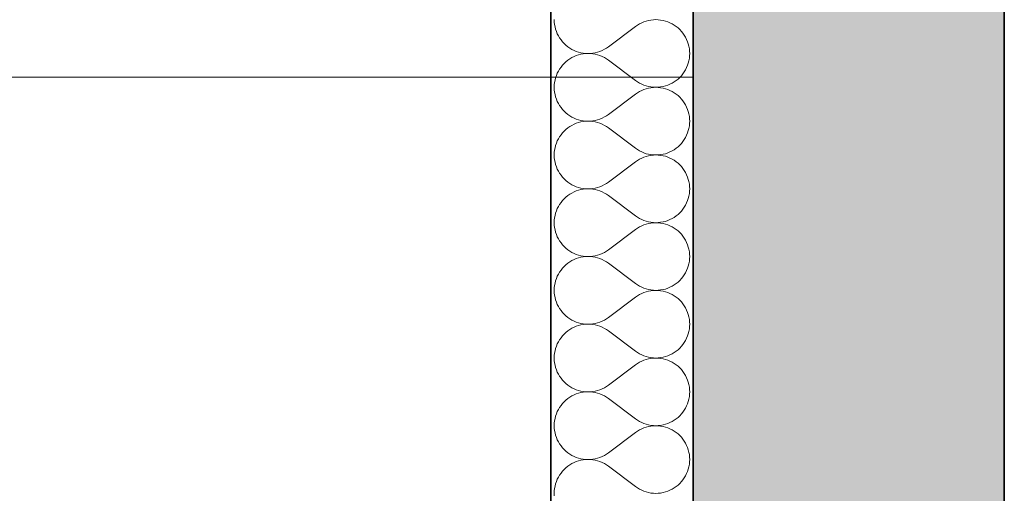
# Model space of a CAD drawing. Header units: millimetres. Extents: x 82175 to 237000, y 24756 to 471700.
# Tile 171 of 256: x 92022 to 93130, y 385682 to 386216. Entities that reach past the tile are written whole.
import ezdxf

# ---------------------------------------------------------------- set-up
doc = ezdxf.new("R2010")
doc.units = ezdxf.units.MM
for name, color, linetype in [('- A - ocieplenie', 8, 'Continuous'), ('Konstrukcja - Siatka mod', 8, 'Continuous'), ('Konstrukcja - Stropy', 8, 'Continuous'), ('Konstrukcja - Ściany zewnętrzne', 8, 'Continuous')]:
    doc.layers.add(name, color=color, linetype=linetype)

# ---------------------------------------------------------------- blocks, each defined once
blk = doc.blocks.new('*X29')
at = {"layer": '- A - ocieplenie', "linetype": 'Continuous', "lineweight": 13, "ltscale": 100}
for p, q in [((19781.3, 395747.4), (19781.4, 395744.7)), ((19781.4, 395744.7), (19781.7, 395741.9)), ((19781.7, 395741.9), (19782.2, 395739.3)), ((19782.2, 395739.3), (19782.8, 395736.6)), ((19872.7, 395739.8), (19842.2, 395716.9)), ((19874.9, 395741.3), (19872.7, 395739.8)), ((19877.3, 395742.7), (19874.9, 395741.3)), ((19879.7, 395743.9), (19877.3, 395742.7)), ((19882.2, 395745), (19879.7, 395743.9)), ((19884.8, 395745.8), (19882.2, 395745)), ((19887.4, 395746.5), (19884.8, 395745.8)), ((19890.1, 395747), (19887.4, 395746.5)), ((19892.8, 395747.3), (19890.1, 395747)), ((19895.5, 395747.4), (19892.8, 395747.3)), ((19898.3, 395747.3), (19895.5, 395747.4)), ((19901, 395747), (19898.3, 395747.3)), ((19903.7, 395746.5), (19901, 395747)), ((19906.3, 395745.8), (19903.7, 395746.5)), ((19908.9, 395745), (19906.3, 395745.8)), ((19911.4, 395743.9), (19908.9, 395745)), ((19913.8, 395742.7), (19911.4, 395743.9)), ((19916.2, 395741.3), (19913.8, 395742.7)), ((19918.4, 395739.8), (19916.2, 395741.3)), ((19920.5, 395738.1), (19918.4, 395739.8)), ((19922.5, 395736.2), (19920.5, 395738.1)), ((19782.8, 395736.6), (19783.7, 395734.1)), ((19783.7, 395734.1), (19784.7, 395731.5)), ((19784.7, 395731.5), (19786, 395729.1)), ((19786, 395729.1), (19787.3, 395726.8)), ((19787.3, 395726.8), (19788.9, 395724.5)), ((19924.4, 395734.2), (19922.5, 395736.2)), ((19926.1, 395732.1), (19924.4, 395734.2)), ((19927.6, 395729.9), (19926.1, 395732.1)), ((19929, 395727.5), (19927.6, 395729.9)), ((19930.2, 395725.1), (19929, 395727.5)), ((19788.9, 395724.5), (19790.6, 395722.4)), ((19790.6, 395722.4), (19792.5, 395720.4)), ((19792.5, 395720.4), (19794.4, 395718.6)), ((19794.4, 395718.6), (19796.6, 395716.9)), ((19796.6, 395716.9), (19798.8, 395715.3)), ((19798.8, 395715.3), (19801.1, 395713.9)), ((19837.7, 395714), (19840, 395715.3)), ((19840, 395715.3), (19842.2, 395716.9)), ((19931.3, 395722.6), (19930.2, 395725.1)), ((19932.1, 395720), (19931.3, 395722.6)), ((19932.8, 395717.4), (19932.1, 395720)), ((19933.3, 395714.7), (19932.8, 395717.4)), ((19801.1, 395704.6), (19798.8, 395703.2)), ((19801.1, 395713.9), (19803.6, 395712.7)), ((19803.6, 395705.8), (19801.1, 395704.6)), ((19803.6, 395712.7), (19806.1, 395711.7)), ((19806.1, 395706.9), (19803.6, 395705.8)), ((19806.1, 395711.7), (19808.7, 395710.8)), ((19808.7, 395707.7), (19806.1, 395706.9)), ((19808.7, 395710.8), (19811.3, 395710.1)), ((19811.3, 395708.4), (19808.7, 395707.7)), ((19811.3, 395710.1), (19814, 395709.7)), ((19814, 395708.9), (19811.3, 395708.4)), ((19814, 395709.7), (19816.7, 395709.4)), ((19816.7, 395709.2), (19814, 395708.9)), ((19816.7, 395709.4), (19819.4, 395709.3)), ((19819.4, 395709.3), (19816.7, 395709.2)), ((19819.4, 395709.3), (19822.1, 395709.4)), ((19822.1, 395709.2), (19819.4, 395709.3)), ((19822.1, 395709.4), (19824.8, 395709.7)), ((19824.8, 395708.9), (19822.1, 395709.2)), ((19824.8, 395709.7), (19827.5, 395710.2)), ((19827.5, 395708.4), (19824.8, 395708.9)), ((19827.5, 395710.2), (19830.1, 395710.8)), ((19830.1, 395707.7), (19827.5, 395708.4)), ((19830.1, 395710.8), (19832.7, 395711.7)), ((19832.7, 395706.9), (19830.1, 395707.7)), ((19832.7, 395711.7), (19835.2, 395712.7)), ((19835.2, 395705.8), (19832.7, 395706.9)), ((19835.2, 395712.7), (19837.7, 395714)), ((19837.7, 395704.6), (19835.2, 395705.8)), ((19840, 395703.2), (19837.7, 395704.6)), ((19933.6, 395712), (19933.3, 395714.7)), ((19933.3, 395703.9), (19933.6, 395706.6)), ((19933.7, 395709.3), (19933.6, 395712)), ((19933.6, 395706.6), (19933.7, 395709.3)), ((19788.9, 395694), (19787.3, 395691.8)), ((19790.6, 395696.1), (19788.9, 395694)), ((19792.5, 395698.1), (19790.6, 395696.1)), ((19794.4, 395700), (19792.5, 395698.1)), ((19796.6, 395701.7), (19794.4, 395700)), ((19798.8, 395703.2), (19796.6, 395701.7)), ((19842.2, 395701.7), (19840, 395703.2)), ((19872.7, 395678.8), (19842.2, 395701.7)), ((19929, 395691), (19930.2, 395693.4)), ((19930.2, 395693.4), (19931.3, 395696)), ((19931.3, 395696), (19932.1, 395698.5)), ((19932.1, 395698.5), (19932.8, 395701.2)), ((19932.8, 395701.2), (19933.3, 395703.9)), ((19782.8, 395681.9), (19782.2, 395679.3)), ((19783.7, 395684.5), (19782.8, 395681.9)), ((19784.7, 395687), (19783.7, 395684.5)), ((19786, 395689.4), (19784.7, 395687)), ((19787.3, 395691.8), (19786, 395689.4)), ((19920.5, 395680.5), (19922.5, 395682.3)), ((19922.5, 395682.3), (19924.4, 395684.3)), ((19924.4, 395684.3), (19926.1, 395686.4)), ((19926.1, 395686.4), (19927.6, 395688.7)), ((19927.6, 395688.7), (19929, 395691)), ((19781.4, 395673.9), (19781.3, 395671.2)), ((19781.3, 395671.2), (19781.4, 395668.5)), ((19781.7, 395676.6), (19781.4, 395673.9)), ((19782.2, 395679.3), (19781.7, 395676.6)), ((19872.7, 395678.8), (19874.9, 395677.2)), ((19874.9, 395677.2), (19877.3, 395675.9)), ((19877.3, 395675.9), (19879.7, 395674.6)), ((19879.7, 395674.6), (19882.2, 395673.6)), ((19882.2, 395673.6), (19884.8, 395672.7)), ((19884.8, 395672.7), (19887.4, 395672.1)), ((19887.4, 395672.1), (19890.1, 395671.6)), ((19890.1, 395670.8), (19887.4, 395670.3)), ((19890.1, 395671.6), (19892.8, 395671.3)), ((19892.8, 395671.1), (19890.1, 395670.8)), ((19892.8, 395671.3), (19895.5, 395671.2)), ((19895.5, 395671.2), (19892.8, 395671.1)), ((19895.5, 395671.2), (19898.3, 395671.3)), ((19898.3, 395671.1), (19895.5, 395671.2)), ((19898.3, 395671.3), (19901, 395671.6)), ((19901, 395670.8), (19898.3, 395671.1)), ((19901, 395671.6), (19903.7, 395672)), ((19903.7, 395670.3), (19901, 395670.8)), ((19903.7, 395672), (19906.3, 395672.7)), ((19906.3, 395672.7), (19908.9, 395673.6)), ((19908.9, 395673.6), (19911.4, 395674.6)), ((19911.4, 395674.6), (19913.8, 395675.8)), ((19913.8, 395675.8), (19916.2, 395677.2)), ((19916.2, 395677.2), (19918.4, 395678.8)), ((19918.4, 395678.8), (19920.5, 395680.5)), ((19781.4, 395668.5), (19781.7, 395665.8)), ((19781.7, 395665.8), (19782.2, 395663.1)), ((19782.2, 395663.1), (19782.8, 395660.4)), ((19782.8, 395660.4), (19783.7, 395657.9)), ((19872.7, 395663.6), (19842.2, 395640.7)), ((19874.9, 395665.1), (19872.7, 395663.6)), ((19877.3, 395666.5), (19874.9, 395665.1)), ((19879.7, 395667.7), (19877.3, 395666.5)), ((19882.2, 395668.8), (19879.7, 395667.7)), ((19884.8, 395669.6), (19882.2, 395668.8)), ((19887.4, 395670.3), (19884.8, 395669.6)), ((19906.3, 395669.6), (19903.7, 395670.3)), ((19908.9, 395668.8), (19906.3, 395669.6)), ((19911.4, 395667.7), (19908.9, 395668.8)), ((19913.8, 395666.5), (19911.4, 395667.7)), ((19916.2, 395665.1), (19913.8, 395666.5)), ((19918.4, 395663.6), (19916.2, 395665.1)), ((19920.5, 395661.9), (19918.4, 395663.6)), ((19922.5, 395660), (19920.5, 395661.9)), ((19924.4, 395658), (19922.5, 395660)), ((19783.7, 395657.9), (19784.7, 395655.4)), ((19784.7, 395655.4), (19786, 395652.9)), ((19786, 395652.9), (19787.3, 395650.6)), ((19787.3, 395650.6), (19788.9, 395648.3)), ((19926.1, 395655.9), (19924.4, 395658)), ((19927.6, 395653.7), (19926.1, 395655.9)), ((19929, 395651.4), (19927.6, 395653.7)), ((19930.2, 395648.9), (19929, 395651.4)), ((19931.3, 395646.4), (19930.2, 395648.9)), ((19788.9, 395648.3), (19790.6, 395646.2)), ((19790.6, 395646.2), (19792.5, 395644.2)), ((19792.5, 395644.2), (19794.4, 395642.4)), ((19794.4, 395642.4), (19796.6, 395640.7)), ((19796.6, 395640.7), (19798.8, 395639.1)), ((19798.8, 395639.1), (19801.1, 395637.7)), ((19801.1, 395637.7), (19803.6, 395636.5)), ((19835.2, 395636.5), (19837.7, 395637.8)), ((19837.7, 395637.8), (19840, 395639.2)), ((19840, 395639.2), (19842.2, 395640.7)), ((19932.1, 395643.8), (19931.3, 395646.4)), ((19932.8, 395641.2), (19932.1, 395643.8)), ((19933.3, 395638.5), (19932.8, 395641.2)), ((19933.6, 395635.8), (19933.3, 395638.5)), ((19798.8, 395627), (19796.6, 395625.5)), ((19801.1, 395628.4), (19798.8, 395627)), ((19803.6, 395629.7), (19801.1, 395628.4)), ((19803.6, 395636.5), (19806.1, 395635.5)), ((19806.1, 395630.7), (19803.6, 395629.7)), ((19806.1, 395635.5), (19808.7, 395634.6)), ((19808.7, 395631.5), (19806.1, 395630.7)), ((19808.7, 395634.6), (19811.3, 395634)), ((19811.3, 395632.2), (19808.7, 395631.5)), ((19811.3, 395634), (19814, 395633.5)), ((19814, 395632.7), (19811.3, 395632.2)), ((19814, 395633.5), (19816.7, 395633.2)), ((19816.7, 395633), (19814, 395632.7)), ((19816.7, 395633.2), (19819.4, 395633.1)), ((19819.4, 395633.1), (19816.7, 395633)), ((19819.4, 395633.1), (19822.1, 395633.2)), ((19822.1, 395633), (19819.4, 395633.1)), ((19822.1, 395633.2), (19824.8, 395633.5)), ((19824.8, 395632.7), (19822.1, 395633)), ((19824.8, 395633.5), (19827.5, 395634)), ((19827.5, 395632.2), (19824.8, 395632.7)), ((19827.5, 395634), (19830.1, 395634.6)), ((19830.1, 395631.5), (19827.5, 395632.2)), ((19830.1, 395634.6), (19832.7, 395635.5)), ((19832.7, 395630.7), (19830.1, 395631.5)), ((19832.7, 395635.5), (19835.2, 395636.5)), ((19835.2, 395629.6), (19832.7, 395630.7)), ((19837.7, 395628.4), (19835.2, 395629.6)), ((19840, 395627), (19837.7, 395628.4)), ((19842.2, 395625.5), (19840, 395627)), ((19932.8, 395625), (19933.3, 395627.7)), ((19933.3, 395627.7), (19933.6, 395630.4)), ((19933.7, 395633.1), (19933.6, 395635.8)), ((19933.6, 395630.4), (19933.7, 395633.1)), ((19787.3, 395615.6), (19786, 395613.3)), ((19788.9, 395617.8), (19787.3, 395615.6)), ((19790.6, 395619.9), (19788.9, 395617.8)), ((19792.5, 395621.9), (19790.6, 395619.9)), ((19794.4, 395623.8), (19792.5, 395621.9)), ((19796.6, 395625.5), (19794.4, 395623.8)), ((19872.7, 395602.6), (19842.2, 395625.5)), ((19929, 395614.8), (19930.2, 395617.3)), ((19930.2, 395617.3), (19931.3, 395619.8)), ((19931.3, 395619.8), (19932.1, 395622.4)), ((19932.1, 395622.4), (19932.8, 395625)), ((19782.8, 395605.7), (19782.2, 395603.1)), ((19783.7, 395608.3), (19782.8, 395605.7)), ((19784.7, 395610.8), (19783.7, 395608.3)), ((19786, 395613.3), (19784.7, 395610.8)), ((19918.4, 395602.6), (19920.5, 395604.3)), ((19920.5, 395604.3), (19922.5, 395606.1)), ((19922.5, 395606.1), (19924.4, 395608.1)), ((19924.4, 395608.1), (19926.1, 395610.2)), ((19926.1, 395610.2), (19927.6, 395612.5)), ((19927.6, 395612.5), (19929, 395614.8)), ((19781.4, 395597.7), (19781.3, 395595)), ((19781.3, 395595), (19781.4, 395592.3)), ((19781.7, 395600.4), (19781.4, 395597.7)), ((19782.2, 395603.1), (19781.7, 395600.4)), ((19872.7, 395602.6), (19874.9, 395601.1)), ((19874.9, 395601.1), (19877.3, 395599.7)), ((19877.3, 395599.7), (19879.7, 395598.4)), ((19879.7, 395598.4), (19882.2, 395597.4)), ((19882.2, 395597.4), (19884.8, 395596.5)), ((19884.8, 395593.4), (19882.2, 395592.6)), ((19884.8, 395596.5), (19887.4, 395595.9)), ((19887.4, 395594.1), (19884.8, 395593.4)), ((19887.4, 395595.9), (19890.1, 395595.4)), ((19890.1, 395594.6), (19887.4, 395594.1)), ((19890.1, 395595.4), (19892.8, 395595.1)), ((19892.8, 395594.9), (19890.1, 395594.6)), ((19892.8, 395595.1), (19895.5, 395595)), ((19895.5, 395595), (19892.8, 395594.9)), ((19895.5, 395595), (19898.3, 395595.1)), ((19898.3, 395594.9), (19895.5, 395595)), ((19898.3, 395595.1), (19901, 395595.4)), ((19901, 395594.6), (19898.3, 395594.9)), ((19901, 395595.4), (19903.7, 395595.9)), ((19903.7, 395594.1), (19901, 395594.6)), ((19903.7, 395595.9), (19906.3, 395596.5)), ((19906.3, 395593.5), (19903.7, 395594.1)), ((19906.3, 395596.5), (19908.9, 395597.4)), ((19908.9, 395592.6), (19906.3, 395593.5)), ((19908.9, 395597.4), (19911.4, 395598.4)), ((19911.4, 395598.4), (19913.8, 395599.6)), ((19913.8, 395599.6), (19916.2, 395601)), ((19916.2, 395601), (19918.4, 395602.6)), ((19781.4, 395592.3), (19781.7, 395589.6)), ((19781.7, 395589.6), (19782.2, 395586.9)), ((19782.2, 395586.9), (19782.8, 395584.3)), ((19782.8, 395584.3), (19783.7, 395581.7)), ((19872.7, 395587.4), (19842.2, 395564.5)), ((19874.9, 395588.9), (19872.7, 395587.4)), ((19877.3, 395590.3), (19874.9, 395588.9)), ((19879.7, 395591.5), (19877.3, 395590.3)), ((19882.2, 395592.6), (19879.7, 395591.5)), ((19911.4, 395591.6), (19908.9, 395592.6)), ((19913.8, 395590.3), (19911.4, 395591.6)), ((19916.2, 395589), (19913.8, 395590.3)), ((19918.4, 395587.4), (19916.2, 395589)), ((19920.5, 395585.7), (19918.4, 395587.4)), ((19922.5, 395583.8), (19920.5, 395585.7)), ((19924.4, 395581.9), (19922.5, 395583.8)), ((19783.7, 395581.7), (19784.7, 395579.2)), ((19784.7, 395579.2), (19786, 395576.7)), ((19786, 395576.7), (19787.3, 395574.4)), ((19787.3, 395574.4), (19788.9, 395572.2)), ((19788.9, 395572.2), (19790.6, 395570)), ((19926.1, 395579.7), (19924.4, 395581.9)), ((19927.6, 395577.5), (19926.1, 395579.7)), ((19929, 395575.2), (19927.6, 395577.5)), ((19930.2, 395572.7), (19929, 395575.2)), ((19931.3, 395570.2), (19930.2, 395572.7)), ((19790.6, 395570), (19792.5, 395568)), ((19792.5, 395568), (19794.4, 395566.2)), ((19794.4, 395566.2), (19796.6, 395564.5)), ((19796.6, 395564.5), (19798.8, 395562.9)), ((19798.8, 395562.9), (19801.1, 395561.5)), ((19801.1, 395561.5), (19803.6, 395560.3)), ((19803.6, 395560.3), (19806.1, 395559.3)), ((19832.7, 395559.3), (19835.2, 395560.4)), ((19835.2, 395560.4), (19837.7, 395561.6)), ((19837.7, 395561.6), (19840, 395563)), ((19840, 395563), (19842.2, 395564.5)), ((19932.1, 395567.6), (19931.3, 395570.2)), ((19932.8, 395565), (19932.1, 395567.6)), ((19933.3, 395562.3), (19932.8, 395565)), ((19933.6, 395559.6), (19933.3, 395562.3)), ((19796.6, 395549.3), (19794.4, 395547.6)), ((19798.8, 395550.9), (19796.6, 395549.3)), ((19801.1, 395552.2), (19798.8, 395550.9)), ((19803.6, 395553.5), (19801.1, 395552.2)), ((19806.1, 395554.5), (19803.6, 395553.5)), ((19806.1, 395559.3), (19808.7, 395558.4)), ((19808.7, 395555.4), (19806.1, 395554.5)), ((19808.7, 395558.4), (19811.3, 395557.8)), ((19811.3, 395556), (19808.7, 395555.4)), ((19811.3, 395557.8), (19814, 395557.3)), ((19814, 395556.5), (19811.3, 395556)), ((19814, 395557.3), (19816.7, 395557)), ((19816.7, 395556.8), (19814, 395556.5)), ((19816.7, 395557), (19819.4, 395556.9)), ((19819.4, 395556.9), (19816.7, 395556.8)), ((19819.4, 395556.9), (19822.1, 395557)), ((19822.1, 395556.8), (19819.4, 395556.9)), ((19822.1, 395557), (19824.8, 395557.3)), ((19824.8, 395556.5), (19822.1, 395556.8)), ((19824.8, 395557.3), (19827.5, 395557.8)), ((19827.5, 395556), (19824.8, 395556.5)), ((19827.5, 395557.8), (19830.1, 395558.4)), ((19830.1, 395555.3), (19827.5, 395556)), ((19830.1, 395558.4), (19832.7, 395559.3)), ((19832.7, 395554.5), (19830.1, 395555.3)), ((19835.2, 395553.4), (19832.7, 395554.5)), ((19837.7, 395552.2), (19835.2, 395553.4)), ((19840, 395550.8), (19837.7, 395552.2)), ((19842.2, 395549.3), (19840, 395550.8)), ((19872.7, 395526.4), (19842.2, 395549.3)), ((19932.8, 395548.8), (19933.3, 395551.5)), ((19933.3, 395551.5), (19933.6, 395554.2)), ((19933.7, 395556.9), (19933.6, 395559.6)), ((19933.6, 395554.2), (19933.7, 395556.9)), ((19787.3, 395539.4), (19786, 395537.1)), ((19788.9, 395541.6), (19787.3, 395539.4)), ((19790.6, 395543.8), (19788.9, 395541.6)), ((19792.5, 395545.7), (19790.6, 395543.8)), ((19794.4, 395547.6), (19792.5, 395545.7)), ((19927.6, 395536.3), (19929, 395538.6)), ((19929, 395538.6), (19930.2, 395541.1)), ((19930.2, 395541.1), (19931.3, 395543.6)), ((19931.3, 395543.6), (19932.1, 395546.2)), ((19932.1, 395546.2), (19932.8, 395548.8)), ((19782.2, 395526.9), (19781.7, 395524.2)), ((19782.8, 395529.5), (19782.2, 395526.9)), ((19783.7, 395532.1), (19782.8, 395529.5)), ((19784.7, 395534.6), (19783.7, 395532.1)), ((19786, 395537.1), (19784.7, 395534.6)), ((19918.4, 395526.4), (19920.5, 395528.1)), ((19920.5, 395528.1), (19922.5, 395530)), ((19922.5, 395530), (19924.4, 395531.9)), ((19924.4, 395531.9), (19926.1, 395534.1)), ((19926.1, 395534.1), (19927.6, 395536.3)), ((19781.4, 395521.5), (19781.3, 395518.8)), ((19781.3, 395518.8), (19781.4, 395516.1)), ((19781.7, 395524.2), (19781.4, 395521.5)), ((19781.4, 395516.1), (19781.7, 395513.4)), ((19872.7, 395526.4), (19874.9, 395524.9)), ((19874.9, 395524.9), (19877.3, 395523.5)), ((19877.3, 395523.5), (19879.7, 395522.3)), ((19879.7, 395522.3), (19882.2, 395521.2)), ((19882.2, 395516.4), (19879.7, 395515.3)), ((19882.2, 395521.2), (19884.8, 395520.4)), ((19884.8, 395517.3), (19882.2, 395516.4)), ((19884.8, 395520.4), (19887.4, 395519.7)), ((19887.4, 395517.9), (19884.8, 395517.3)), ((19887.4, 395519.7), (19890.1, 395519.2)), ((19890.1, 395518.4), (19887.4, 395517.9)), ((19890.1, 395519.2), (19892.8, 395518.9)), ((19892.8, 395518.7), (19890.1, 395518.4)), ((19892.8, 395518.9), (19895.5, 395518.8)), ((19895.5, 395518.8), (19892.8, 395518.7)), ((19895.5, 395518.8), (19898.3, 395518.9)), ((19898.3, 395518.7), (19895.5, 395518.8)), ((19898.3, 395518.9), (19901, 395519.2)), ((19901, 395518.4), (19898.3, 395518.7)), ((19901, 395519.2), (19903.7, 395519.7)), ((19903.7, 395517.9), (19901, 395518.4)), ((19903.7, 395519.7), (19906.3, 395520.3)), ((19906.3, 395517.3), (19903.7, 395517.9)), ((19906.3, 395520.3), (19908.9, 395521.2)), ((19908.9, 395516.4), (19906.3, 395517.3)), ((19908.9, 395521.2), (19911.4, 395522.2)), ((19911.4, 395515.4), (19908.9, 395516.4)), ((19911.4, 395522.2), (19913.8, 395523.5)), ((19913.8, 395523.5), (19916.2, 395524.8)), ((19916.2, 395524.8), (19918.4, 395526.4)), ((19781.7, 395513.4), (19782.2, 395510.7)), ((19782.2, 395510.7), (19782.8, 395508.1)), ((19782.8, 395508.1), (19783.7, 395505.5)), ((19783.7, 395505.5), (19784.7, 395503)), ((19872.7, 395511.2), (19842.2, 395488.3)), ((19874.9, 395512.7), (19872.7, 395511.2)), ((19877.3, 395514.1), (19874.9, 395512.7)), ((19879.7, 395515.3), (19877.3, 395514.1)), ((19913.8, 395514.1), (19911.4, 395515.4)), ((19916.2, 395512.8), (19913.8, 395514.1)), ((19918.4, 395511.2), (19916.2, 395512.8)), ((19920.5, 395509.5), (19918.4, 395511.2)), ((19922.5, 395507.7), (19920.5, 395509.5)), ((19924.4, 395505.7), (19922.5, 395507.7)), ((19926.1, 395503.5), (19924.4, 395505.7)), ((19784.7, 395503), (19786, 395500.5)), ((19786, 395500.5), (19787.3, 395498.2)), ((19787.3, 395498.2), (19788.9, 395496)), ((19788.9, 395496), (19790.6, 395493.8)), ((19790.6, 395493.8), (19792.5, 395491.9)), ((19927.6, 395501.3), (19926.1, 395503.5)), ((19929, 395499), (19927.6, 395501.3)), ((19930.2, 395496.5), (19929, 395499)), ((19931.3, 395494), (19930.2, 395496.5)), ((19932.1, 395491.4), (19931.3, 395494)), ((19792.5, 395491.9), (19794.4, 395490)), ((19794.4, 395490), (19796.6, 395488.3)), ((19796.6, 395488.3), (19798.8, 395486.7)), ((19798.8, 395486.7), (19801.1, 395485.4)), ((19801.1, 395485.4), (19803.6, 395484.1)), ((19803.6, 395484.1), (19806.1, 395483.1)), ((19806.1, 395483.1), (19808.7, 395482.2)), ((19830.1, 395482.3), (19832.7, 395483.1)), ((19832.7, 395483.1), (19835.2, 395484.2)), ((19835.2, 395484.2), (19837.7, 395485.4)), ((19837.7, 395485.4), (19840, 395486.8)), ((19840, 395486.8), (19842.2, 395488.3)), ((19932.8, 395488.8), (19932.1, 395491.4)), ((19933.3, 395486.1), (19932.8, 395488.8)), ((19933.6, 395483.4), (19933.3, 395486.1)), ((19933.7, 395480.7), (19933.6, 395483.4)), ((19794.4, 395471.4), (19792.5, 395469.6)), ((19796.6, 395473.1), (19794.4, 395471.4)), ((19798.8, 395474.7), (19796.6, 395473.1)), ((19801.1, 395476.1), (19798.8, 395474.7)), ((19803.6, 395477.3), (19801.1, 395476.1)), ((19806.1, 395478.3), (19803.6, 395477.3)), ((19808.7, 395479.2), (19806.1, 395478.3)), ((19808.7, 395482.2), (19811.3, 395481.6)), ((19811.3, 395479.8), (19808.7, 395479.2)), ((19811.3, 395481.6), (19814, 395481.1)), ((19814, 395480.3), (19811.3, 395479.8)), ((19814, 395481.1), (19816.7, 395480.8)), ((19816.7, 395480.6), (19814, 395480.3)), ((19816.7, 395480.8), (19819.4, 395480.7)), ((19819.4, 395480.7), (19816.7, 395480.6)), ((19819.4, 395480.7), (19822.1, 395480.8)), ((19822.1, 395480.6), (19819.4, 395480.7)), ((19822.1, 395480.8), (19824.8, 395481.1)), ((19824.8, 395480.3), (19822.1, 395480.6)), ((19824.8, 395481.1), (19827.5, 395481.6)), ((19827.5, 395479.8), (19824.8, 395480.3)), ((19827.5, 395481.6), (19830.1, 395482.3)), ((19830.1, 395479.2), (19827.5, 395479.8)), ((19832.7, 395478.3), (19830.1, 395479.2)), ((19835.2, 395477.3), (19832.7, 395478.3)), ((19837.7, 395476), (19835.2, 395477.3)), ((19840, 395474.6), (19837.7, 395476)), ((19842.2, 395473.1), (19840, 395474.6)), ((19872.7, 395450.2), (19842.2, 395473.1)), ((19932.1, 395470), (19932.8, 395472.6)), ((19932.8, 395472.6), (19933.3, 395475.3)), ((19933.3, 395475.3), (19933.6, 395478)), ((19933.6, 395478), (19933.7, 395480.7)), ((19786, 395460.9), (19784.7, 395458.4)), ((19787.3, 395463.2), (19786, 395460.9)), ((19788.9, 395465.4), (19787.3, 395463.2)), ((19790.6, 395467.6), (19788.9, 395465.4)), ((19792.5, 395469.6), (19790.6, 395467.6)), ((19927.6, 395460.1), (19929, 395462.4)), ((19929, 395462.4), (19930.2, 395464.9)), ((19930.2, 395464.9), (19931.3, 395467.4)), ((19931.3, 395467.4), (19932.1, 395470)), ((19782.2, 395450.7), (19781.7, 395448)), ((19782.8, 395453.3), (19782.2, 395450.7)), ((19783.7, 395455.9), (19782.8, 395453.3)), ((19784.7, 395458.4), (19783.7, 395455.9)), ((19872.7, 395450.2), (19874.9, 395448.7)), ((19916.2, 395448.7), (19918.4, 395450.2)), ((19918.4, 395450.2), (19920.5, 395451.9)), ((19920.5, 395451.9), (19922.5, 395453.8)), ((19922.5, 395453.8), (19924.4, 395455.8)), ((19924.4, 395455.8), (19926.1, 395457.9)), ((19926.1, 395457.9), (19927.6, 395460.1)), ((19781.4, 395445.3), (19781.3, 395442.6)), ((19781.3, 395442.6), (19781.4, 395439.9)), ((19781.7, 395448), (19781.4, 395445.3)), ((19781.4, 395439.9), (19781.7, 395437.2)), ((19874.9, 395448.7), (19877.3, 395447.3)), ((19877.3, 395447.3), (19879.7, 395446.1)), ((19879.7, 395439.2), (19877.3, 395437.9)), ((19879.7, 395446.1), (19882.2, 395445)), ((19882.2, 395440.2), (19879.7, 395439.2)), ((19882.2, 395445), (19884.8, 395444.2)), ((19884.8, 395441.1), (19882.2, 395440.2)), ((19884.8, 395444.2), (19887.4, 395443.5)), ((19887.4, 395441.7), (19884.8, 395441.1)), ((19887.4, 395443.5), (19890.1, 395443)), ((19890.1, 395442.2), (19887.4, 395441.7)), ((19890.1, 395443), (19892.8, 395442.7)), ((19892.8, 395442.5), (19890.1, 395442.2)), ((19892.8, 395442.7), (19895.5, 395442.6)), ((19895.5, 395442.6), (19892.8, 395442.5)), ((19895.5, 395442.6), (19898.3, 395442.7)), ((19898.3, 395442.5), (19895.5, 395442.6)), ((19898.3, 395442.7), (19901, 395443)), ((19901, 395442.2), (19898.3, 395442.5)), ((19901, 395443), (19903.7, 395443.5)), ((19903.7, 395441.7), (19901, 395442.2)), ((19903.7, 395443.5), (19906.3, 395444.1)), ((19906.3, 395441.1), (19903.7, 395441.7)), ((19906.3, 395444.1), (19908.9, 395445)), ((19908.9, 395440.2), (19906.3, 395441.1)), ((19908.9, 395445), (19911.4, 395446)), ((19911.4, 395439.2), (19908.9, 395440.2)), ((19911.4, 395446), (19913.8, 395447.3)), ((19913.8, 395438), (19911.4, 395439.2)), ((19913.8, 395447.3), (19916.2, 395448.7)), ((19781.7, 395437.2), (19782.2, 395434.5)), ((19782.2, 395434.5), (19782.8, 395431.9)), ((19782.8, 395431.9), (19783.7, 395429.3)), ((19783.7, 395429.3), (19784.7, 395426.8)), ((19872.7, 395435), (19842.2, 395412.1)), ((19874.9, 395436.5), (19872.7, 395435)), ((19877.3, 395437.9), (19874.9, 395436.5)), ((19916.2, 395436.6), (19913.8, 395438)), ((19918.4, 395435), (19916.2, 395436.6)), ((19920.5, 395433.3), (19918.4, 395435)), ((19922.5, 395431.5), (19920.5, 395433.3)), ((19924.4, 395429.5), (19922.5, 395431.5)), ((19926.1, 395427.4), (19924.4, 395429.5)), ((19927.6, 395425.1), (19926.1, 395427.4)), ((19784.7, 395426.8), (19786, 395424.3)), ((19786, 395424.3), (19787.3, 395422)), ((19787.3, 395422), (19788.9, 395419.8)), ((19788.9, 395419.8), (19790.6, 395417.7)), ((19790.6, 395417.7), (19792.5, 395415.7)), ((19929, 395422.8), (19927.6, 395425.1)), ((19930.2, 395420.3), (19929, 395422.8)), ((19931.3, 395417.8), (19930.2, 395420.3)), ((19932.1, 395415.3), (19931.3, 395417.8)), ((19792.5, 395415.7), (19794.4, 395413.8)), ((19794.4, 395413.8), (19796.6, 395412.1)), ((19796.6, 395412.1), (19798.8, 395410.6)), ((19798.8, 395410.6), (19801.1, 395409.2)), ((19801.1, 395409.2), (19803.6, 395408)), ((19803.6, 395408), (19806.1, 395406.9)), ((19806.1, 395406.9), (19808.7, 395406.1)), ((19808.7, 395406.1), (19811.3, 395405.4)), ((19811.3, 395405.4), (19814, 395404.9)), ((19824.8, 395404.9), (19827.5, 395405.4)), ((19827.5, 395405.4), (19830.1, 395406.1)), ((19830.1, 395406.1), (19832.7, 395406.9)), ((19832.7, 395406.9), (19835.2, 395408)), ((19835.2, 395408), (19837.7, 395409.2)), ((19837.7, 395409.2), (19840, 395410.6)), ((19840, 395410.6), (19842.2, 395412.1)), ((19932.8, 395412.6), (19932.1, 395415.3)), ((19933.3, 395409.9), (19932.8, 395412.6)), ((19933.6, 395407.2), (19933.3, 395409.9)), ((19933.7, 395404.5), (19933.6, 395407.2)), ((19794.4, 395395.2), (19792.5, 395393.4)), ((19796.6, 395396.9), (19794.4, 395395.2)), ((19798.8, 395398.5), (19796.6, 395396.9)), ((19801.1, 395399.9), (19798.8, 395398.5)), ((19803.6, 395401.1), (19801.1, 395399.9)), ((19806.1, 395402.1), (19803.6, 395401.1)), ((19808.7, 395403), (19806.1, 395402.1)), ((19811.3, 395403.6), (19808.7, 395403)), ((19814, 395404.1), (19811.3, 395403.6)), ((19814, 395404.9), (19816.7, 395404.6)), ((19816.7, 395404.4), (19814, 395404.1)), ((19816.7, 395404.6), (19819.4, 395404.5)), ((19819.4, 395404.5), (19816.7, 395404.4)), ((19819.4, 395404.5), (19822.1, 395404.6)), ((19822.1, 395404.4), (19819.4, 395404.5)), ((19822.1, 395404.6), (19824.8, 395404.9)), ((19824.8, 395404.1), (19822.1, 395404.4)), ((19827.5, 395403.6), (19824.8, 395404.1)), ((19830.1, 395403), (19827.5, 395403.6)), ((19832.7, 395402.1), (19830.1, 395403)), ((19835.2, 395401.1), (19832.7, 395402.1)), ((19837.7, 395399.8), (19835.2, 395401.1)), ((19840, 395398.5), (19837.7, 395399.8)), ((19842.2, 395396.9), (19840, 395398.5)), ((19872.7, 395374), (19842.2, 395396.9)), ((19932.1, 395393.8), (19932.8, 395396.4)), ((19932.8, 395396.4), (19933.3, 395399.1)), ((19933.3, 395399.1), (19933.6, 395401.8)), ((19933.6, 395401.8), (19933.7, 395404.5)), ((19786, 395384.7), (19784.7, 395382.3)), ((19787.3, 395387), (19786, 395384.7)), ((19788.9, 395389.3), (19787.3, 395387)), ((19790.6, 395391.4), (19788.9, 395389.3)), ((19792.5, 395393.4), (19790.6, 395391.4)), ((19926.1, 395381.7), (19927.6, 395383.9)), ((19927.6, 395383.9), (19929, 395386.3)), ((19929, 395386.3), (19930.2, 395388.7)), ((19930.2, 395388.7), (19931.3, 395391.2)), ((19931.3, 395391.2), (19932.1, 395393.8)), ((19781.7, 395371.8), (19781.4, 395369.1)), ((19782.2, 395374.5), (19781.7, 395371.8)), ((19782.8, 395377.2), (19782.2, 395374.5)), ((19783.7, 395379.7), (19782.8, 395377.2)), ((19784.7, 395382.3), (19783.7, 395379.7)), ((19872.7, 395374), (19874.9, 395372.5)), ((19874.9, 395372.5), (19877.3, 395371.1)), ((19913.8, 395371.1), (19916.2, 395372.5)), ((19916.2, 395372.5), (19918.4, 395374)), ((19918.4, 395374), (19920.5, 395375.7)), ((19920.5, 395375.7), (19922.5, 395377.6)), ((19922.5, 395377.6), (19924.4, 395379.6)), ((19924.4, 395379.6), (19926.1, 395381.7)), ((19781.4, 395369.1), (19781.3, 395366.4)), ((19781.3, 395366.4), (19781.4, 395363.7)), ((19781.4, 395363.7), (19781.7, 395361)), ((19781.7, 395361), (19782.2, 395358.3)), ((19877.3, 395361.7), (19874.9, 395360.4)), ((19877.3, 395371.1), (19879.7, 395369.9)), ((19879.7, 395363), (19877.3, 395361.7)), ((19879.7, 395369.9), (19882.2, 395368.8)), ((19882.2, 395364), (19879.7, 395363)), ((19882.2, 395368.8), (19884.8, 395368)), ((19884.8, 395364.9), (19882.2, 395364)), ((19884.8, 395368), (19887.4, 395367.3)), ((19887.4, 395365.5), (19884.8, 395364.9)), ((19887.4, 395367.3), (19890.1, 395366.8)), ((19890.1, 395366), (19887.4, 395365.5)), ((19890.1, 395366.8), (19892.8, 395366.5)), ((19892.8, 395366.3), (19890.1, 395366)), ((19892.8, 395366.5), (19895.5, 395366.4)), ((19895.5, 395366.4), (19892.8, 395366.3)), ((19895.5, 395366.4), (19898.3, 395366.5)), ((19898.3, 395366.3), (19895.5, 395366.4)), ((19898.3, 395366.5), (19901, 395366.8)), ((19901, 395366), (19898.3, 395366.3)), ((19901, 395366.8), (19903.7, 395367.3)), ((19903.7, 395365.6), (19901, 395366)), ((19903.7, 395367.3), (19906.3, 395368)), ((19906.3, 395364.9), (19903.7, 395365.6)), ((19906.3, 395368), (19908.9, 395368.8)), ((19908.9, 395364), (19906.3, 395364.9)), ((19908.9, 395368.8), (19911.4, 395369.9)), ((19911.4, 395363), (19908.9, 395364)), ((19911.4, 395369.9), (19913.8, 395371.1)), ((19913.8, 395361.8), (19911.4, 395363)), ((19916.2, 395360.4), (19913.8, 395361.8)), ((19782.2, 395358.3), (19782.8, 395355.7)), ((19782.8, 395355.7), (19783.7, 395353.1)), ((19783.7, 395353.1), (19784.7, 395350.6)), ((19784.7, 395350.6), (19786, 395348.2)), ((19872.7, 395358.8), (19842.2, 395335.9)), ((19874.9, 395360.4), (19872.7, 395358.8)), ((19918.4, 395358.8), (19916.2, 395360.4)), ((19920.5, 395357.1), (19918.4, 395358.8)), ((19922.5, 395355.3), (19920.5, 395357.1)), ((19924.4, 395353.3), (19922.5, 395355.3)), ((19926.1, 395351.2), (19924.4, 395353.3)), ((19927.6, 395348.9), (19926.1, 395351.2)), ((19786, 395348.2), (19787.3, 395345.8)), ((19787.3, 395345.8), (19788.9, 395343.6)), ((19788.9, 395343.6), (19790.6, 395341.5)), ((19790.6, 395341.5), (19792.5, 395339.5)), ((19792.5, 395339.5), (19794.4, 395337.6)), ((19929, 395346.6), (19927.6, 395348.9)), ((19930.2, 395344.2), (19929, 395346.6)), ((19931.3, 395341.6), (19930.2, 395344.2)), ((19932.1, 395339.1), (19931.3, 395341.6)), ((19932.8, 395336.4), (19932.1, 395339.1)), ((19794.4, 395337.6), (19796.6, 395335.9)), ((19796.6, 395335.9), (19798.8, 395334.4)), ((19798.8, 395334.4), (19801.1, 395333)), ((19801.1, 395333), (19803.6, 395331.8)), ((19803.6, 395331.8), (19806.1, 395330.7)), ((19806.1, 395330.7), (19808.7, 395329.9)), ((19808.7, 395329.9), (19811.3, 395329.2)), ((19811.3, 395327.5), (19808.7, 395326.8)), ((19811.3, 395329.2), (19814, 395328.7)), ((19814, 395327.9), (19811.3, 395327.5)), ((19814, 395328.7), (19816.7, 395328.4)), ((19816.7, 395328.2), (19814, 395327.9)), ((19816.7, 395328.4), (19819.4, 395328.3)), ((19819.4, 395328.3), (19816.7, 395328.2)), ((19819.4, 395328.3), (19822.1, 395328.4)), ((19822.1, 395328.2), (19819.4, 395328.3)), ((19822.1, 395328.4), (19824.8, 395328.7)), ((19824.8, 395327.9), (19822.1, 395328.2)), ((19824.8, 395328.7), (19827.5, 395329.2)), ((19827.5, 395327.4), (19824.8, 395327.9)), ((19827.5, 395329.2), (19830.1, 395329.9)), ((19830.1, 395326.8), (19827.5, 395327.4)), ((19830.1, 395329.9), (19832.7, 395330.7)), ((19832.7, 395330.7), (19835.2, 395331.8)), ((19835.2, 395331.8), (19837.7, 395333)), ((19837.7, 395333), (19840, 395334.4)), ((19840, 395334.4), (19842.2, 395335.9)), ((19933.3, 395333.7), (19932.8, 395336.4)), ((19933.6, 395331), (19933.3, 395333.7)), ((19933.7, 395328.3), (19933.6, 395331)), ((19933.6, 395325.6), (19933.7, 395328.3)), ((19792.5, 395317.2), (19790.6, 395315.2)), ((19794.4, 395319), (19792.5, 395317.2)), ((19796.6, 395320.7), (19794.4, 395319)), ((19798.8, 395322.3), (19796.6, 395320.7)), ((19801.1, 395323.7), (19798.8, 395322.3)), ((19803.6, 395324.9), (19801.1, 395323.7)), ((19806.1, 395325.9), (19803.6, 395324.9)), ((19808.7, 395326.8), (19806.1, 395325.9)), ((19832.7, 395325.9), (19830.1, 395326.8)), ((19835.2, 395324.9), (19832.7, 395325.9)), ((19837.7, 395323.7), (19835.2, 395324.9)), ((19840, 395322.3), (19837.7, 395323.7)), ((19842.2, 395320.7), (19840, 395322.3)), ((19872.7, 395297.8), (19842.2, 395320.7)), ((19931.3, 395315), (19932.1, 395317.6)), ((19932.1, 395317.6), (19932.8, 395320.2)), ((19932.8, 395320.2), (19933.3, 395322.9)), ((19933.3, 395322.9), (19933.6, 395325.6)), ((19784.7, 395306.1), (19783.7, 395303.5)), ((19786, 395308.5), (19784.7, 395306.1)), ((19787.3, 395310.8), (19786, 395308.5)), ((19788.9, 395313.1), (19787.3, 395310.8)), ((19790.6, 395315.2), (19788.9, 395313.1)), ((19924.4, 395303.4), (19926.1, 395305.5)), ((19926.1, 395305.5), (19927.6, 395307.7)), ((19927.6, 395307.7), (19929, 395310.1)), ((19929, 395310.1), (19930.2, 395312.5)), ((19930.2, 395312.5), (19931.3, 395315)), ((19781.7, 395295.7), (19781.4, 395292.9)), ((19782.2, 395298.3), (19781.7, 395295.7)), ((19782.8, 395301), (19782.2, 395298.3)), ((19783.7, 395303.5), (19782.8, 395301)), ((19872.7, 395297.8), (19874.9, 395296.3)), ((19874.9, 395296.3), (19877.3, 395294.9)), ((19877.3, 395294.9), (19879.7, 395293.7)), ((19911.4, 395293.7), (19913.8, 395294.9)), ((19913.8, 395294.9), (19916.2, 395296.3)), ((19916.2, 395296.3), (19918.4, 395297.8)), ((19918.4, 395297.8), (19920.5, 395299.5)), ((19920.5, 395299.5), (19922.5, 395301.4)), ((19922.5, 395301.4), (19924.4, 395303.4)), ((19781.4, 395292.9), (19781.3, 395290.2)), ((19781.3, 395290.2), (19781.4, 395287.5)), ((19781.4, 395287.5), (19781.7, 395284.8)), ((19781.7, 395284.8), (19782.2, 395282.1)), ((19874.9, 395284.2), (19872.7, 395282.6)), ((19877.3, 395285.6), (19874.9, 395284.2)), ((19879.7, 395286.8), (19877.3, 395285.6)), ((19879.7, 395293.7), (19882.2, 395292.6)), ((19882.2, 395287.8), (19879.7, 395286.8)), ((19882.2, 395292.6), (19884.8, 395291.8)), ((19884.8, 395288.7), (19882.2, 395287.8)), ((19884.8, 395291.8), (19887.4, 395291.1)), ((19887.4, 395289.4), (19884.8, 395288.7)), ((19887.4, 395291.1), (19890.1, 395290.6)), ((19890.1, 395289.8), (19887.4, 395289.4)), ((19890.1, 395290.6), (19892.8, 395290.3)), ((19892.8, 395290.1), (19890.1, 395289.8)), ((19892.8, 395290.3), (19895.5, 395290.2)), ((19895.5, 395290.2), (19892.8, 395290.1)), ((19895.5, 395290.2), (19898.3, 395290.3)), ((19898.3, 395290.1), (19895.5, 395290.2)), ((19898.3, 395290.3), (19901, 395290.6)), ((19901, 395289.8), (19898.3, 395290.1)), ((19901, 395290.6), (19903.7, 395291.1)), ((19903.7, 395289.4), (19901, 395289.8)), ((19903.7, 395291.1), (19906.3, 395291.8)), ((19906.3, 395288.7), (19903.7, 395289.4)), ((19906.3, 395291.8), (19908.9, 395292.6)), ((19908.9, 395287.8), (19906.3, 395288.7)), ((19908.9, 395292.6), (19911.4, 395293.7)), ((19911.4, 395286.8), (19908.9, 395287.8)), ((19913.8, 395285.6), (19911.4, 395286.8)), ((19916.2, 395284.2), (19913.8, 395285.6)), ((19918.4, 395282.6), (19916.2, 395284.2)), ((19782.2, 395282.1), (19782.8, 395279.5)), ((19782.8, 395279.5), (19783.7, 395276.9)), ((19783.7, 395276.9), (19784.7, 395274.4)), ((19784.7, 395274.4), (19786, 395272)), ((19872.7, 395282.6), (19842.2, 395259.8)), ((19920.5, 395280.9), (19918.4, 395282.6)), ((19922.5, 395279.1), (19920.5, 395280.9)), ((19924.4, 395277.1), (19922.5, 395279.1)), ((19926.1, 395275), (19924.4, 395277.1)), ((19927.6, 395272.7), (19926.1, 395275)), ((19929, 395270.4), (19927.6, 395272.7)), ((19786, 395272), (19787.3, 395269.6)), ((19787.3, 395269.6), (19788.9, 395267.4)), ((19788.9, 395267.4), (19790.6, 395265.3)), ((19790.6, 395265.3), (19792.5, 395263.3)), ((19792.5, 395263.3), (19794.4, 395261.4)), ((19794.4, 395261.4), (19796.6, 395259.7)), ((19930.2, 395268), (19929, 395270.4)), ((19931.3, 395265.5), (19930.2, 395268)), ((19932.1, 395262.9), (19931.3, 395265.5)), ((19932.8, 395260.2), (19932.1, 395262.9)), ((19796.6, 395259.7), (19798.8, 395258.2)), ((19798.8, 395258.2), (19801.1, 395256.8)), ((19801.1, 395256.8), (19803.6, 395255.6)), ((19803.6, 395255.6), (19806.1, 395254.5)), ((19806.1, 395254.5), (19808.7, 395253.7)), ((19808.7, 395250.6), (19806.1, 395249.7)), ((19808.7, 395253.7), (19811.3, 395253)), ((19811.3, 395251.3), (19808.7, 395250.6)), ((19811.3, 395253), (19814, 395252.5)), ((19814, 395251.8), (19811.3, 395251.3)), ((19814, 395252.5), (19816.7, 395252.2)), ((19816.7, 395252), (19814, 395251.8)), ((19816.7, 395252.2), (19819.4, 395252.1)), ((19819.4, 395252.1), (19816.7, 395252)), ((19819.4, 395252.1), (19822.1, 395252.2)), ((19822.1, 395252), (19819.4, 395252.1)), ((19822.1, 395252.2), (19824.8, 395252.5)), ((19824.8, 395251.7), (19822.1, 395252)), ((19824.8, 395252.5), (19827.5, 395253)), ((19827.5, 395251.3), (19824.8, 395251.7)), ((19827.5, 395253), (19830.1, 395253.7)), ((19830.1, 395250.6), (19827.5, 395251.3)), ((19830.1, 395253.7), (19832.7, 395254.5)), ((19832.7, 395249.7), (19830.1, 395250.6)), ((19832.7, 395254.5), (19835.2, 395255.6)), ((19835.2, 395255.6), (19837.7, 395256.8)), ((19837.7, 395256.8), (19840, 395258.2)), ((19840, 395258.2), (19842.2, 395259.8)), ((19933.3, 395257.6), (19932.8, 395260.2)), ((19933.6, 395254.9), (19933.3, 395257.6)), ((19933.7, 395252.1), (19933.6, 395254.9)), ((19933.6, 395249.4), (19933.7, 395252.1)), ((19790.6, 395239), (19788.9, 395236.9)), ((19792.5, 395241), (19790.6, 395239)), ((19794.4, 395242.8), (19792.5, 395241)), ((19796.6, 395244.5), (19794.4, 395242.8)), ((19798.8, 395246.1), (19796.6, 395244.5)), ((19801.1, 395247.5), (19798.8, 395246.1)), ((19803.6, 395248.7), (19801.1, 395247.5)), ((19806.1, 395249.7), (19803.6, 395248.7)), ((19835.2, 395248.7), (19832.7, 395249.7)), ((19837.7, 395247.5), (19835.2, 395248.7)), ((19840, 395246.1), (19837.7, 395247.5)), ((19842.2, 395244.5), (19840, 395246.1)), ((19872.7, 395221.7), (19842.2, 395244.5)), ((19930.2, 395236.3), (19931.3, 395238.8)), ((19931.3, 395238.8), (19932.1, 395241.4)), ((19932.1, 395241.4), (19932.8, 395244)), ((19932.8, 395244), (19933.3, 395246.7)), ((19933.3, 395246.7), (19933.6, 395249.4)), ((19784.7, 395229.9), (19783.7, 395227.4)), ((19786, 395232.3), (19784.7, 395229.9)), ((19787.3, 395234.6), (19786, 395232.3)), ((19788.9, 395236.9), (19787.3, 395234.6)), ((19924.4, 395227.2), (19926.1, 395229.3)), ((19926.1, 395229.3), (19927.6, 395231.5)), ((19927.6, 395231.5), (19929, 395233.9)), ((19929, 395233.9), (19930.2, 395236.3)), ((19781.4, 395216.8), (19781.3, 395214)), ((19781.7, 395219.5), (19781.4, 395216.8)), ((19782.2, 395222.1), (19781.7, 395219.5)), ((19782.8, 395224.8), (19782.2, 395222.1)), ((19783.7, 395227.4), (19782.8, 395224.8)), ((19872.7, 395221.7), (19874.9, 395220.1)), ((19874.9, 395220.1), (19877.3, 395218.7)), ((19877.3, 395218.7), (19879.7, 395217.5)), ((19879.7, 395217.5), (19882.2, 395216.5)), ((19908.9, 395216.4), (19911.4, 395217.5)), ((19911.4, 395217.5), (19913.8, 395218.7)), ((19913.8, 395218.7), (19916.2, 395220.1)), ((19916.2, 395220.1), (19918.4, 395221.6)), ((19918.4, 395221.6), (19920.5, 395223.3)), ((19920.5, 395223.3), (19922.5, 395225.2)), ((19922.5, 395225.2), (19924.4, 395227.2)), ((19781.3, 395214), (19781.4, 395211.3)), ((19882.2, 395216.5), (19884.8, 395215.6)), ((19884.8, 395215.6), (19887.4, 395214.9)), ((19887.4, 395214.9), (19890.1, 395214.4)), ((19890.1, 395214.4), (19892.8, 395214.1)), ((19892.8, 395214.1), (19895.5, 395214)), ((19895.5, 395214), (19898.3, 395214.1)), ((19898.3, 395214.1), (19901, 395214.4)), ((19901, 395214.4), (19903.7, 395214.9)), ((19903.7, 395214.9), (19906.3, 395215.6)), ((19906.3, 395215.6), (19908.9, 395216.4))]:
    blk.add_line(p, q, dxfattribs=at)

msp = doc.modelspace()

# ---------------------------------------------------------------- hatches: boundary and pattern name
at = {"layer": 'Konstrukcja - Ściany zewnętrzne', "linetype": 'Continuous', "lineweight": 13}
msp.add_hatch(color=8, dxfattribs=at).paths.add_polyline_path([(93129.9, 386381), (92779.9, 386381), (92779.9, 383458.1), (93129.9, 383458.1)])

# ---------------------------------------------------------------- linework, layer by layer
at = {"layer": '- A - ocieplenie', "color": 8, "linetype": 'Continuous', "lineweight": 35, "ltscale": 100, "flags": 128}
for points in [[(92619.9, 386531), (92619.9, 378955.3)], [(92779.9, 378955.3), (92779.9, 386531)]]:
    msp.add_lwpolyline(points, dxfattribs=at)
at = {"layer": 'Konstrukcja - Siatka mod', "color": 8, "linetype": 'Continuous', "lineweight": 35, "ltscale": 100}
msp.add_circle((91722.5, 386381), 300, dxfattribs=at)
at = {"layer": 'Konstrukcja - Stropy', "color": 8, "linetype": 'Continuous', "lineweight": 13, "ltscale": 100, "flags": 128}
for points in [[(86120, 373370.8), (92642.8, 373370.8), (92779.9, 378499), (92779.9, 386151.1), (86120, 386151.1)], [(86120, 373370.8), (92779.9, 373362.1), (92779.9, 378499), (92779.9, 386151.1), (86120, 386151.1)]]:
    msp.add_lwpolyline(points, close=True, dxfattribs=at)
at = {"layer": 'Konstrukcja - Ściany zewnętrzne', "color": 8, "linetype": 'Continuous', "lineweight": 35, "ltscale": 100, "flags": 128}
for points in [[(92779.9, 386381), (92779.9, 383458.1)], [(93129.9, 383458.1), (93129.9, 386381)]]:
    msp.add_lwpolyline(points, dxfattribs=at)

# ---------------------------------------------------------------- block references
at = {"color": 8, "linetype": 'Continuous', "lineweight": 20, "ltscale": 100}
msp.add_blockref('*X29', (72842.4, -9531.6), dxfattribs=at)

doc.saveas('drawing.dxf')
